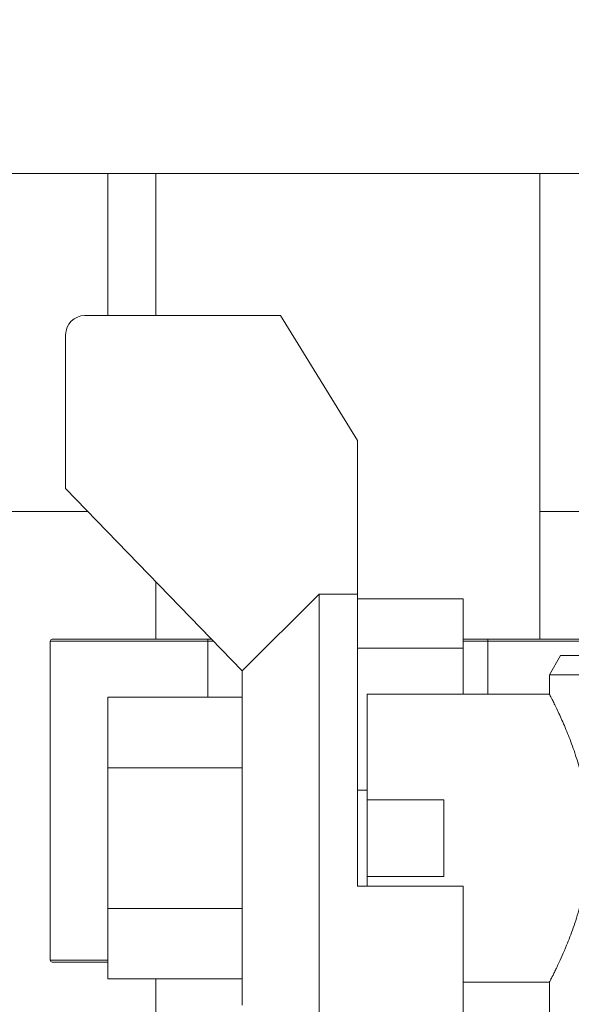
# Model space of a CAD drawing. Header units: millimetres. Extents: x -848 to 77789, y -17557 to 12238.
# Tile 31 of 79: x 72065 to 72208, y -12762 to -12506. Entities that reach past the tile are written whole.
import ezdxf
from ezdxf import colors
from ezdxf.entities.mleader import LeaderData, LeaderLine
from ezdxf.math import Vec2, Vec3

# ---------------------------------------------------------------- set-up
doc = ezdxf.new("R2010")
doc.units = ezdxf.units.MM
doc.layers.add('RR_IWK_opisy_piony', color=7, linetype='Continuous', lineweight=13)
doc.styles.add('Garamond', font='GARA.TTF')

# ---------------------------------------------------------------- blocks, each defined once
blk = doc.blocks.new('_None')

msp = doc.modelspace()

# ---------------------------------------------------------------- linework, layer by layer
at = {"color": 7, "linetype": 'Continuous', "lineweight": 0}
for p, q in [((71985, -12545.49), (72218.8, -12545.49)), ((72087.5, -12582.49), (72087.5, -12545.49)), ((72100, -12545.49), (72100, -12582.49)), ((72200, -12666.74), (72200, -12545.49)), ((72081.5, -12582.49), (72132.5, -12582.49)), ((72132.5, -12582.49), (72152.5, -12614.99)), ((72076.5, -12627.49), (72076.5, -12587.49)), ((72152.5, -12730.99), (72152.5, -12614.99)), ((72122.5, -12674.99), (72076.5, -12627.49)), ((72082.31, -12633.49), (71951.52, -12633.49)), ((72212.5, -12633.49), (72200, -12633.49)), ((72100, -12651.75), (72100, -12666.74)), ((72142.5, -12654.99), (72122.5, -12674.99)), ((72142.5, -12654.99), (72142.5, -12781.99)), ((72152.5, -12654.99), (72142.5, -12654.99)), ((72180, -12656.23), (72152.5, -12656.23)), ((72180, -12680.99), (72180, -12656.23)), ((72072.5, -12667.24), (72072.5, -12750.24)), ((72073, -12666.74), (72114.51, -12666.74)), ((72113.5, -12681.83), (72113.5, -12667.24)), ((72180, -12666.74), (72215, -12666.74)), ((72186.5, -12680.99), (72186.5, -12667.24)), ((72180, -12669.04), (72152.5, -12669.04)), ((72205.39, -12670.99), (72202.5, -12675.99)), ((72205.39, -12670.99), (72344.61, -12670.99)), ((72122.5, -12761.99), (72122.5, -12674.99)), ((72202.5, -12675.99), (72202.5, -12681.02)), ((72347.5, -12675.99), (72202.5, -12675.99)), ((72202.52, -12680.99), (72155, -12680.99)), ((72155, -12730.99), (72155, -12680.99)), ((72087.5, -12681.83), (72122.5, -12681.83)), ((72087.5, -12755.15), (72087.5, -12681.83)), ((72087.5, -12700.16), (72122.5, -12700.16)), ((72155, -12705.99), (72152.5, -12705.99)), ((72175, -12708.49), (72155, -12708.49)), ((72175, -12728.49), (72175, -12708.49)), ((72175, -12728.49), (72155, -12728.49)), ((72180, -12730.99), (72152.5, -12730.99)), ((72180, -12780.75), (72180, -12730.99)), ((72087.5, -12736.82), (72122.5, -12736.82)), ((72087.5, -12750.74), (72073, -12750.74)), ((72087.5, -12755.15), (72122.5, -12755.15)), ((72100, -12755.15), (72100, -12785.22)), ((72180, -12755.99), (72202.54, -12755.99)), ((72202.5, -12755.92), (72202.5, -12788.1))]:
    msp.add_line(p, q, dxfattribs=at)
at = {"color": 8, "linetype": 'Continuous', "lineweight": 0}
for p, q in [((72114.99, -12667.24), (72072.5, -12667.24)), ((72215, -12667.24), (72180, -12667.24)), ((72072.5, -12750.24), (72087.5, -12750.24))]:
    msp.add_line(p, q, dxfattribs=at)
at = {"color": 7, "linetype": 'Continuous', "lineweight": 0}
for centre, radius, start, end in [((72081.5, -12587.49), 5, 90, 180), ((72073, -12667.24), 0.5, 90, 180), ((72073, -12750.24), 0.5, 180, 270)]:
    msp.add_arc(centre, radius, start, end, dxfattribs=at)
for points, knots in [([(72113.5, -12667.24), (72113.5, -12667.18), (72113.5, -12667.07), (72113.52, -12666.93), (72113.56, -12666.81), (72113.59, -12666.75), (72113.61, -12666.74), (72113.62, -12666.74), (72113.63, -12666.74)], [0, 0, 0, 0, 0.20667, 0.413245, 0.622528, 0.837768, 0.981681, 1, 1, 1, 1]), ([(72186.5, -12667.24), (72186.5, -12667.18), (72186.5, -12667.07), (72186.48, -12666.93), (72186.44, -12666.81), (72186.41, -12666.75), (72186.39, -12666.74), (72186.38, -12666.74), (72186.37, -12666.74)], [0, 0, 0, 0, 0.20667, 0.413245, 0.622528, 0.837768, 0.981681, 1, 1, 1, 1]), ([(72212.95, -12718.49), (72212.93, -12717.29), (72212.88, -12714.14), (72212.45, -12710.31), (72211.88, -12706.84), (72211.2, -12703.48), (72210.31, -12700.09), (72209.04, -12696.03), (72207.93, -12692.95), (72206.8, -12690.16), (72205.96, -12688.21), (72205.16, -12686.42), (72204.42, -12684.83), (72203.76, -12683.48), (72203.07, -12682.09), (72202.65, -12681.28), (72202.5, -12680.98), (72202.51, -12681.01), (72202.52, -12681.02)], [0, 0, 0, 0, 0.059911, 0.157418, 0.194506, 0.242408, 0.33919, 0.388116, 0.492517, 0.545402, 0.598956, 0.654416, 0.710296, 0.767585, 0.8254, 0.928565, 0.981092, 1, 1, 1, 1]), ([(72202.54, -12755.92), (72202.53, -12755.93), (72202.52, -12755.96), (72202.66, -12755.67), (72202.96, -12755.09), (72203.49, -12754.05), (72204.18, -12752.62), (72205.2, -12750.48), (72206.75, -12747.05), (72208.43, -12742.7), (72209.56, -12739.32), (72210.38, -12736.6), (72211.14, -12733.7), (72211.8, -12730.63), (72212.34, -12727.39), (72212.83, -12723.35), (72212.9, -12720.34), (72212.95, -12718.49)], [0, 0, 0, 0, 0.042699, 0.081479, 0.127988, 0.222027, 0.269624, 0.318088, 0.465224, 0.572414, 0.626753, 0.681829, 0.737028, 0.79267, 0.849829, 0.907572, 1, 1, 1, 1])]:
    msp.add_open_spline(points, degree=3, knots=knots, dxfattribs=at)

# ---------------------------------------------------------------- next in the draw order: leaders
at = {"layer": 'RR_IWK_opisy_piony'}
ml = msp.add_multileader_mtext('Standard', dxfattribs=at)
ml.set_content('Zestawy ciepłomierzowe\\P- zawór kulowy DN15/DN20\\P- filtr siatkowy DN15/DN20\\P- ciepłomierz {\\A1;q{\\H0.7x;nom}=0,6 m{\\H0.7x;\\S3^ ;}/h DN15}\\P- zawór kulowy DN15/DN20\\P', color=256, style='Garamond')
ml.set_leader_properties()
ml.set_arrow_properties(name='NONE')
ml.build(insert=Vec2(0, 0))
ml.multileader.update_dxf_attribs({"text_left_attachment_type": 2, "text_right_attachment_type": 2, "dogleg_length": 0, "arrow_head_size": 0.18})
ctx = ml.context
ctx.base_point, ctx.char_height, ctx.arrow_head_size, ctx.landing_gap_size, ctx.plane_origin = Vec3(72890.1, -11459.83), 200, 0.18, 25, Vec3(97310.05, 87237.63)
ctx.left_attachment, ctx.right_attachment = 2, 2
notes = []
notes.append((ctx, [(1, (1, 1, 0), (72890.1, -11460), (1, 0), 0, [(0, [(72366.06, -12346.01), (71897.53, -12290.67), (71464.8, -12192.36)], 0, [])])]))
ctx.mtext.insert = Vec3(72915.1, -10630.57)
ctx.mtext.has_bg_fill, ctx.mtext.bg_color, ctx.mtext.bg_scale_factor, ctx.mtext.bg_transparency, ctx.mtext.use_window_bg_color = 1, -1027028792, 1, 0, 1
for ctx, leaders in notes:
    for number, flags, end, landing, length, lines in leaders:
        leader = LeaderData()
        leader.index, (leader.has_last_leader_line, leader.has_dogleg_vector, leader.attachment_direction) = number, flags
        leader.last_leader_point, leader.dogleg_vector, leader.dogleg_length = Vec3(end), Vec3(landing), length
        for number, points, colour, breaks in lines:
            line = LeaderLine()
            line.index, line.vertices, line.color, line.breaks = number, Vec3.list(points), colors.encode_raw_color(colour), breaks
            leader.lines.append(line)
        ctx.leaders.append(leader)

doc.saveas('drawing.dxf')
